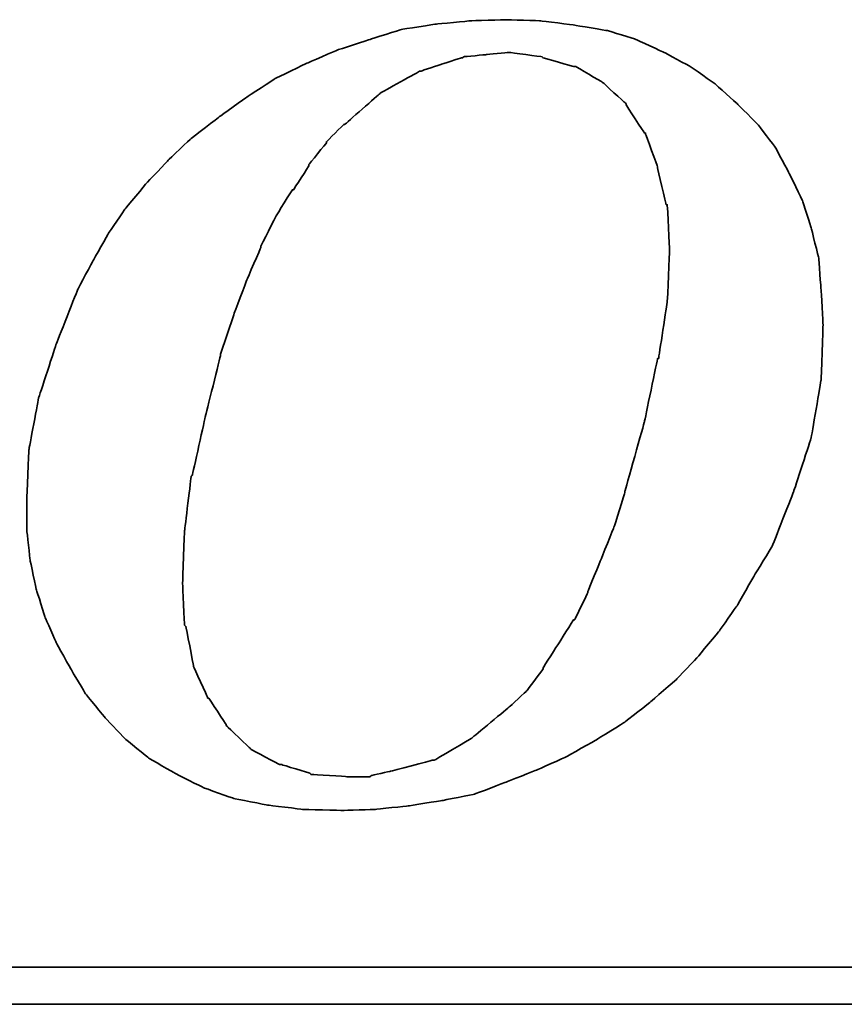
# Model space of a CAD drawing. Header units: millimetres. Extents: x 8 to 287, y -34 to 54.
# Tile 43 of 51: x 217.47 to 219.12, y -9.46 to -7.48. Entities that reach past the tile are written whole.
import ezdxf

# ---------------------------------------------------------------- set-up
doc = ezdxf.new("R2010")
doc.units = ezdxf.units.MM
doc.header["$LTSCALE"] = 0.15
doc.layers.add('DIM', color=4, linetype='CONTINUOUS')
doc.layers.add('layer 1', color=7, linetype='CONTINUOUS')

# ---------------------------------------------------------------- blocks, each defined once
blk = doc.blocks.new('TBI MOTION logo(完整正式版)')
at = {"layer": 'layer 1', "color": 22, "lineweight": 35}
for points, knots in [([(35.79625, -6.98375), (35.79625, -6.98375), (36.23125, -7.43875), (36.23125, -7.43875), (36.23125, -7.43875), (36.23125, -7.43875), (36.75625, -7.87125), (36.75625, -7.87125), (36.75625, -7.87125), (36.75625, -7.87125), (37.33125, -8.20375), (37.33125, -8.20375), (37.33125, -8.20375), (37.33125, -8.20375), (37.95625, -8.51875), (37.95625, -8.51875), (37.95625, -8.51875), (37.95625, -8.51875), (38.62625, -8.75875), (38.62625, -8.75875), (38.62625, -8.75875), (38.62625, -8.75875), (39.37125, -8.90375), (39.37125, -8.90375), (39.37125, -8.90375), (39.37125, -8.90375), (40.14125, -8.99875), (40.14125, -8.99875), (40.14125, -8.99875), (40.14125, -8.99875), (41.02625, -9.02375), (41.02625, -9.02375), (41.02625, -9.02375), (41.02625, -9.02375), (41.74625, -8.99875), (41.74625, -8.99875), (41.74625, -8.99875), (41.74625, -8.99875), (42.46625, -8.92375), (42.46625, -8.92375), (42.46625, -8.92375), (42.46625, -8.92375), (43.21125, -8.80625), (43.21125, -8.80625), (43.21125, -8.80625), (43.21125, -8.80625), (43.93125, -8.66375), (43.93125, -8.66375), (43.93125, -8.66375), (43.93125, -8.66375), (44.62625, -8.39875), (44.62625, -8.39875), (44.62625, -8.39875), (44.62625, -8.39875), (45.29625, -8.13375), (45.29625, -8.13375), (45.29625, -8.13375), (45.29625, -8.13375), (45.94625, -7.84375), (45.94625, -7.84375), (45.94625, -7.84375), (45.94625, -7.84375), (46.61625, -7.46375), (46.61625, -7.46375), (46.61625, -7.46375), (46.61625, -7.46375), (47.24125, -7.07875), (47.24125, -7.07875), (47.24125, -7.07875), (47.24125, -7.07875), (47.81625, -6.62375), (47.81625, -6.62375), (47.81625, -6.62375), (47.81625, -6.62375), (48.36875, -6.14375), (48.36875, -6.14375), (48.36875, -6.14375), (48.36875, -6.14375), (48.84625, -5.64125), (48.84625, -5.64125), (48.84625, -5.64125), (48.84625, -5.64125), (49.32625, -5.06375), (49.32625, -5.06375), (49.32625, -5.06375), (49.32625, -5.06375), (49.71125, -4.51374), (49.71125, -4.51374), (49.71125, -4.51374), (49.71125, -4.51374), (50.09625, -3.83874), (50.09625, -3.83874), (50.09625, -3.83874), (50.09625, -3.83874), (50.48125, -3.21374), (50.48125, -3.21374), (50.48125, -3.21374), (50.48125, -3.21374), (50.96125, -1.99125), (50.96125, -1.99125), (50.96125, -1.99125), (50.96125, -1.99125), (51.34375, -0.81875), (51.34375, -0.81875), (51.34375, -0.81875), (51.34375, -0.81875), (51.56125, 0.45624), (51.56125, 0.45624), (51.56125, 0.45624), (51.56125, 0.45624), (51.60625, 1.67624), (51.60625, 1.67624), (51.60625, 1.67624), (51.60625, 1.67624), (51.56125, 2.44625), (51.56125, 2.44625), (51.56125, 2.44625), (51.56125, 2.44625), (51.51125, 3.14125), (51.51125, 3.14125), (51.51125, 3.14125), (51.51125, 3.14125), (51.34375, 3.81125), (51.34375, 3.81125), (51.34375, 3.81125), (51.34375, 3.81125), (51.15125, 4.41125), (51.15125, 4.41125), (51.15125, 4.41125), (51.15125, 4.41125), (50.86125, 5.01125), (50.86125, 5.01125), (50.86125, 5.01125), (50.86125, 5.01125), (50.55125, 5.58875), (50.55125, 5.58875), (50.55125, 5.58875), (50.55125, 5.58875), (50.16625, 6.09125), (50.16625, 6.09125), (50.16625, 6.09125), (50.16625, 6.09125), (49.71125, 6.54875), (49.71125, 6.54875), (49.71125, 6.54875), (49.71125, 6.54875), (49.23125, 6.98125), (49.23125, 6.98125), (49.23125, 6.98125), (49.23125, 6.98125), (48.67875, 7.36625), (48.67875, 7.36625), (48.67875, 7.36625), (48.67875, 7.36625), (48.10375, 7.67625), (48.10375, 7.67625), (48.10375, 7.67625), (48.10375, 7.67625), (47.48125, 7.96375), (47.48125, 7.96375), (47.48125, 7.96375), (47.48125, 7.96375), (46.85625, 8.15625), (46.85625, 8.15625), (46.85625, 8.15625), (46.85625, 8.15625), (46.13625, 8.27624), (46.13625, 8.27624), (46.13625, 8.27624), (46.13625, 8.27624), (45.39125, 8.37125), (45.39125, 8.37125), (45.39125, 8.37125), (45.39125, 8.37125), (44.62625, 8.39624), (44.62625, 8.39624), (44.62625, 8.39624), (44.62625, 8.39624), (43.83625, 8.37125), (43.83625, 8.37125), (43.83625, 8.37125), (43.83625, 8.37125), (43.09125, 8.30125), (43.09125, 8.30125), (43.09125, 8.30125), (43.09125, 8.30125), (42.32125, 8.18125), (42.32125, 8.18125), (42.32125, 8.18125), (42.32125, 8.18125), (41.62875, 7.96375), (41.62875, 7.96375), (41.62875, 7.96375), (41.62875, 7.96375), (40.90625, 7.72625), (40.90625, 7.72625), (40.90625, 7.72625), (40.90625, 7.72625), (40.23624, 7.43625), (40.23624, 7.43625), (40.23624, 7.43625), (40.23624, 7.43625), (39.54124, 7.10125), (39.54124, 7.10125), (39.54124, 7.10125), (39.54124, 7.10125), (38.91625, 6.69125), (38.91625, 6.69125), (38.91625, 6.69125), (38.91625, 6.69125), (38.31625, 6.26125), (38.31625, 6.26125), (38.31625, 6.26125), (38.31625, 6.26125), (37.69125, 5.78125), (37.69125, 5.78125), (37.69125, 5.78125), (37.69125, 5.78125), (37.18625, 5.30125), (37.18625, 5.30125), (37.18625, 5.30125), (37.18625, 5.30125), (36.70625, 4.79624), (36.70625, 4.79624), (36.70625, 4.79624), (36.70625, 4.79624), (36.23125, 4.22125), (36.23125, 4.22125), (36.23125, 4.22125), (36.23125, 4.22125), (35.87124, 3.69375), (35.87124, 3.69375), (35.87124, 3.69375), (35.87124, 3.69375), (35.53125, 3.09125), (35.53125, 3.09125), (35.53125, 3.09125), (35.53125, 3.09125), (35.19875, 2.47125), (35.19875, 2.47125), (35.19875, 2.47125), (35.19875, 2.47125), (34.71625, 1.24625), (34.71625, 1.24625), (34.71625, 1.24625), (34.71625, 1.24625), (34.33125, 0.06874), (34.33125, 0.06874), (34.33125, 0.06874), (34.33125, 0.06874), (34.11625, -1.07875), (34.11625, -1.07875), (34.11625, -1.07875), (34.11625, -1.07875), (34.07125, -2.15875), (34.07125, -2.15875), (34.07125, -2.15875), (34.07125, -2.15875), (34.07125, -2.85375), (34.07125, -2.85375), (34.07125, -2.85375), (34.07125, -2.85375), (34.14125, -3.50375), (34.14125, -3.50375), (34.14125, -3.50375), (34.14125, -3.50375), (34.28625, -4.17375), (34.28625, -4.17375), (34.28625, -4.17375), (34.28625, -4.17375), (34.47625, -4.77624), (34.47625, -4.77624), (34.47625, -4.77624), (34.47625, -4.77624), (34.71625, -5.32625), (34.71625, -5.32625), (34.71625, -5.32625), (34.71625, -5.32625), (35.05375, -5.92875), (35.05375, -5.92875), (35.05375, -5.92875), (35.05375, -5.92875), (35.36375, -6.45375), (35.36375, -6.45375), (35.36375, -6.45375), (35.36375, -6.45375), (35.79625, -6.98375), (35.79625, -6.98375)], [0, 0, 0, 0, 0.01388889, 0.01388889, 0.01388889, 0.0138889, 0.02777778, 0.02777778, 0.02777778, 0.02777779, 0.04166667, 0.04166667, 0.04166667, 0.04166668, 0.05555556, 0.05555556, 0.05555556, 0.05555557, 0.06944444, 0.06944444, 0.06944444, 0.06944445, 0.08333333, 0.08333333, 0.08333333, 0.08333334, 0.09722222, 0.09722222, 0.09722222, 0.09722223, 0.11111111, 0.11111111, 0.11111111, 0.11111112, 0.125, 0.125, 0.125, 0.12500001, 0.13888889, 0.13888889, 0.13888889, 0.1388889, 0.15277778, 0.15277778, 0.15277778, 0.15277779, 0.16666667, 0.16666667, 0.16666667, 0.16666668, 0.18055556, 0.18055556, 0.18055556, 0.18055557, 0.19444444, 0.19444444, 0.19444444, 0.19444445, 0.20833333, 0.20833333, 0.20833333, 0.20833334, 0.22222222, 0.22222222, 0.22222222, 0.22222223, 0.23611111, 0.23611111, 0.23611111, 0.23611112, 0.25, 0.25, 0.25, 0.25000001, 0.26388889, 0.26388889, 0.26388889, 0.2638889, 0.27777778, 0.27777778, 0.27777778, 0.27777779, 0.29166667, 0.29166667, 0.29166667, 0.29166668, 0.30555556, 0.30555556, 0.30555556, 0.30555557, 0.31944444, 0.31944444, 0.31944444, 0.31944445, 0.33333333, 0.33333333, 0.33333333, 0.33333334, 0.34722222, 0.34722222, 0.34722222, 0.34722223, 0.36111111, 0.36111111, 0.36111111, 0.36111112, 0.375, 0.375, 0.375, 0.37500001, 0.38888889, 0.38888889, 0.38888889, 0.3888889, 0.40277778, 0.40277778, 0.40277778, 0.40277779, 0.41666667, 0.41666667, 0.41666667, 0.41666668, 0.43055556, 0.43055556, 0.43055556, 0.43055557, 0.44444444, 0.44444444, 0.44444444, 0.44444445, 0.45833333, 0.45833333, 0.45833333, 0.45833334, 0.47222222, 0.47222222, 0.47222222, 0.47222223, 0.48611111, 0.48611111, 0.48611111, 0.48611112, 0.5, 0.5, 0.5, 0.50000001, 0.51388889, 0.51388889, 0.51388889, 0.5138889, 0.52777778, 0.52777778, 0.52777778, 0.52777779, 0.54166667, 0.54166667, 0.54166667, 0.54166668, 0.55555556, 0.55555556, 0.55555556, 0.55555557, 0.56944444, 0.56944444, 0.56944444, 0.56944445, 0.58333333, 0.58333333, 0.58333333, 0.58333334, 0.59722222, 0.59722222, 0.59722222, 0.59722223, 0.61111111, 0.61111111, 0.61111111, 0.61111112, 0.625, 0.625, 0.625, 0.62500001, 0.63888889, 0.63888889, 0.63888889, 0.6388889, 0.65277778, 0.65277778, 0.65277778, 0.65277779, 0.66666667, 0.66666667, 0.66666667, 0.66666668, 0.68055556, 0.68055556, 0.68055556, 0.68055557, 0.69444444, 0.69444444, 0.69444444, 0.69444445, 0.70833333, 0.70833333, 0.70833333, 0.70833334, 0.72222222, 0.72222222, 0.72222222, 0.72222223, 0.73611111, 0.73611111, 0.73611111, 0.73611112, 0.75, 0.75, 0.75, 0.75000001, 0.76388889, 0.76388889, 0.76388889, 0.7638889, 0.77777778, 0.77777778, 0.77777778, 0.77777779, 0.79166667, 0.79166667, 0.79166667, 0.79166668, 0.80555556, 0.80555556, 0.80555556, 0.80555557, 0.81944444, 0.81944444, 0.81944444, 0.81944445, 0.83333333, 0.83333333, 0.83333333, 0.83333334, 0.84722222, 0.84722222, 0.84722222, 0.84722223, 0.86111111, 0.86111111, 0.86111111, 0.86111112, 0.875, 0.875, 0.875, 0.87500001, 0.88888889, 0.88888889, 0.88888889, 0.8888889, 0.90277778, 0.90277778, 0.90277778, 0.90277779, 0.91666667, 0.91666667, 0.91666667, 0.91666668, 0.93055556, 0.93055556, 0.93055556, 0.93055557, 0.94444444, 0.94444444, 0.94444444, 0.94444445, 0.95833333, 0.95833333, 0.95833333, 0.95833334, 0.97222222, 0.97222222, 0.97222222, 0.97222223, 0.98611111, 0.98611111, 0.98611111, 0.98611112, 1, 1, 1, 1]), ([(38.33875, 1.03124), (38.33875, 1.03124), (38.62625, 1.89625), (38.62625, 1.89625), (38.62625, 1.89625), (38.62625, 1.89625), (38.91625, 2.66375), (38.91625, 2.66375), (38.91625, 2.66375), (38.91625, 2.66375), (39.22625, 3.38125), (39.22625, 3.38125), (39.22625, 3.38125), (39.22625, 3.38125), (39.22625, 3.40624), (39.22625, 3.40624), (39.22625, 3.40624), (39.22625, 3.40624), (39.56124, 4.07624), (39.56124, 4.07624), (39.56124, 4.07624), (39.56124, 4.07624), (39.92125, 4.65125), (39.92125, 4.65125), (39.92125, 4.65125), (39.92125, 4.65125), (39.94625, 4.65125), (39.94625, 4.65125), (39.94625, 4.65125), (39.94625, 4.65125), (40.28125, 5.17875), (40.28125, 5.17875), (40.28125, 5.17875), (40.28125, 5.17875), (40.28125, 5.20375), (40.28125, 5.20375), (40.28125, 5.20375), (40.28125, 5.20375), (40.66875, 5.68625), (40.66875, 5.68625), (40.66875, 5.68625), (40.66875, 5.68625), (40.66875, 5.70625), (40.66875, 5.70625), (40.66875, 5.70625), (40.66875, 5.70625), (41.05124, 6.09125), (41.05124, 6.09125), (41.05124, 6.09125), (41.05124, 6.09125), (41.07625, 6.09125), (41.07625, 6.09125), (41.07625, 6.09125), (41.07625, 6.09125), (41.84125, 6.76625), (41.84125, 6.76625), (41.84125, 6.76625), (41.84125, 6.76625), (41.86625, 6.78625), (41.86625, 6.78625), (41.86625, 6.78625), (41.86625, 6.78625), (42.73125, 7.26624), (42.73125, 7.26624), (42.73125, 7.26624), (42.73125, 7.26624), (42.75625, 7.26624), (42.75625, 7.26624), (42.75625, 7.26624), (42.75625, 7.26624), (43.18625, 7.41125), (43.18625, 7.41125), (43.18625, 7.41125), (43.18625, 7.41125), (43.64125, 7.55625), (43.64125, 7.55625), (43.64125, 7.55625), (43.64125, 7.55625), (43.66625, 7.55625), (43.66625, 7.55625), (43.66625, 7.55625), (43.66625, 7.55625), (43.69125, 7.58124), (43.69125, 7.58124), (43.69125, 7.58124), (43.69125, 7.58124), (44.19125, 7.62625), (44.19125, 7.62625), (44.19125, 7.62625), (44.19125, 7.62625), (44.67125, 7.67625), (44.67125, 7.67625), (44.67125, 7.67625), (44.67125, 7.67625), (44.69625, 7.67625), (44.69625, 7.67625), (44.69625, 7.67625), (44.69625, 7.67625), (45.41875, 7.58124), (45.41875, 7.58124), (45.41875, 7.58124), (45.41875, 7.58124), (45.44125, 7.55625), (45.44125, 7.55625), (45.44125, 7.55625), (45.44125, 7.55625), (46.11125, 7.36625), (46.11125, 7.36625), (46.11125, 7.36625), (46.11125, 7.36625), (46.13625, 7.36625), (46.13625, 7.36625), (46.13625, 7.36625), (46.13625, 7.36625), (46.15875, 7.36625), (46.15875, 7.36625), (46.15875, 7.36625), (46.15875, 7.36625), (46.73625, 7.02624), (46.73625, 7.02624), (46.73625, 7.02624), (46.73625, 7.02624), (46.76125, 7.00624), (46.76125, 7.00624), (46.76125, 7.00624), (46.76125, 7.00624), (47.24125, 6.57124), (47.24125, 6.57124), (47.24125, 6.57124), (47.24125, 6.57124), (47.26625, 6.54875), (47.26625, 6.54875), (47.26625, 6.54875), (47.26625, 6.54875), (47.26625, 6.52375), (47.26625, 6.52375), (47.26625, 6.52375), (47.26625, 6.52375), (47.67375, 5.89875), (47.67375, 5.89875), (47.67375, 5.89875), (47.67375, 5.89875), (47.69625, 5.89875), (47.69625, 5.89875), (47.69625, 5.89875), (47.69625, 5.89875), (47.69625, 5.87625), (47.69625, 5.87625), (47.69625, 5.87625), (47.69625, 5.87625), (47.96125, 5.15625), (47.96125, 5.15625), (47.96125, 5.15625), (47.96125, 5.15625), (47.96125, 5.13125), (47.96125, 5.13125), (47.96125, 5.13125), (47.96125, 5.13125), (48.15125, 4.31875), (48.15125, 4.31875), (48.15125, 4.31875), (48.15125, 4.31875), (48.17625, 4.31875), (48.17625, 4.31875), (48.17625, 4.31875), (48.17625, 4.31875), (48.17625, 4.29125), (48.17625, 4.29125), (48.17625, 4.29125), (48.17625, 4.29125), (48.22625, 3.33125), (48.22625, 3.33125), (48.22625, 3.33125), (48.22625, 3.33125), (48.22625, 3.30875), (48.22625, 3.30875), (48.22625, 3.30875), (48.22625, 3.30875), (48.17625, 2.20624), (48.17625, 2.20624), (48.17625, 2.20624), (48.17625, 2.20624), (48.17625, 2.18124), (48.17625, 2.18124), (48.17625, 2.18124), (48.17625, 2.18124), (47.98375, 0.93624), (47.98375, 0.93624), (47.98375, 0.93624), (47.98375, 0.93624), (47.96125, 0.93624), (47.96125, 0.93624), (47.96125, 0.93624), (47.96125, 0.93624), (47.67375, -0.45874), (47.67375, -0.45874), (47.67375, -0.45874), (47.67375, -0.45874), (47.24125, -1.99125), (47.24125, -1.99125), (47.24125, -1.99125), (47.24125, -1.99125), (47.24125, -2.01874), (47.24125, -2.01874), (47.24125, -2.01874), (47.24125, -2.01874), (47.00125, -2.78375), (47.00125, -2.78375), (47.00125, -2.78375), (47.00125, -2.78375), (46.71125, -3.50375), (46.71125, -3.50375), (46.71125, -3.50375), (46.71125, -3.50375), (46.42625, -4.19875), (46.42625, -4.19875), (46.42625, -4.19875), (46.42625, -4.19875), (46.42625, -4.22375), (46.42625, -4.22375), (46.42625, -4.22375), (46.42625, -4.22375), (46.13625, -4.82374), (46.13625, -4.82374), (46.13625, -4.82374), (46.13625, -4.82374), (46.11125, -4.82374), (46.11125, -4.82374), (46.11125, -4.82374), (46.11125, -4.82374), (45.77625, -5.35125), (45.77625, -5.35125), (45.77625, -5.35125), (45.77625, -5.35125), (45.44125, -5.87875), (45.44125, -5.87875), (45.44125, -5.87875), (45.44125, -5.87875), (45.44125, -5.90375), (45.44125, -5.90375), (45.44125, -5.90375), (45.44125, -5.90375), (45.10625, -6.35875), (45.10625, -6.35875), (45.10625, -6.35875), (45.10625, -6.35875), (45.08125, -6.38375), (45.08125, -6.38375), (45.08125, -6.38375), (45.08125, -6.38375), (44.69625, -6.74375), (44.69625, -6.74375), (44.69625, -6.74375), (44.69625, -6.74375), (43.88375, -7.41625), (43.88375, -7.41625), (43.88375, -7.41625), (43.88375, -7.41625), (43.85625, -7.43875), (43.85625, -7.43875), (43.85625, -7.43875), (43.85625, -7.43875), (43.04125, -7.91875), (43.04125, -7.91875), (43.04125, -7.91875), (43.04125, -7.91875), (43.01625, -7.91875), (43.01625, -7.91875), (43.01625, -7.91875), (43.01625, -7.91875), (42.99625, -7.91875), (42.99625, -7.91875), (42.99625, -7.91875), (42.99625, -7.91875), (42.08125, -8.15875), (42.08125, -8.15875), (42.08125, -8.15875), (42.08125, -8.15875), (41.65125, -8.25625), (41.65125, -8.25625), (41.65125, -8.25625), (41.65125, -8.25625), (41.62875, -8.27875), (41.62875, -8.27875), (41.62875, -8.27875), (41.62875, -8.27875), (41.60125, -8.27875), (41.60125, -8.27875), (41.60125, -8.27875), (41.60125, -8.27875), (41.12125, -8.27875), (41.12125, -8.27875), (41.12125, -8.27875), (41.12125, -8.27875), (40.35624, -8.23125), (40.35624, -8.23125), (40.35624, -8.23125), (40.35624, -8.23125), (40.33125, -8.23125), (40.33125, -8.23125), (40.33125, -8.23125), (40.33125, -8.23125), (40.30625, -8.20375), (40.30625, -8.20375), (40.30625, -8.20375), (40.30625, -8.20375), (39.68375, -8.01375), (39.68375, -8.01375), (39.68375, -8.01375), (39.68375, -8.01375), (39.66124, -8.01375), (39.66124, -8.01375), (39.66124, -8.01375), (39.66124, -8.01375), (39.63625, -8.01375), (39.63625, -8.01375), (39.63625, -8.01375), (39.63625, -8.01375), (39.01125, -7.67875), (39.01125, -7.67875), (39.01125, -7.67875), (39.01125, -7.67875), (38.98875, -7.65375), (38.98875, -7.65375), (38.98875, -7.65375), (38.98875, -7.65375), (38.48625, -7.17375), (38.48625, -7.17375), (38.48625, -7.17375), (38.48625, -7.17375), (38.45875, -7.14875), (38.45875, -7.14875), (38.45875, -7.14875), (38.45875, -7.14875), (38.45875, -7.12875), (38.45875, -7.12875), (38.45875, -7.12875), (38.45875, -7.12875), (38.07625, -6.54875), (38.07625, -6.54875), (38.07625, -6.54875), (38.07625, -6.54875), (38.05125, -6.54875), (38.05125, -6.54875), (38.05125, -6.54875), (38.05125, -6.54875), (38.05125, -6.52875), (38.05125, -6.52875), (38.05125, -6.52875), (38.05125, -6.52875), (37.74125, -5.85375), (37.74125, -5.85375), (37.74125, -5.85375), (37.74125, -5.85375), (37.74125, -5.82875), (37.74125, -5.82875), (37.74125, -5.82875), (37.74125, -5.82875), (37.57375, -4.96875), (37.57375, -4.96875), (37.57375, -4.96875), (37.57375, -4.96875), (37.54625, -4.94375), (37.54625, -4.94375), (37.54625, -4.94375), (37.54625, -4.94375), (37.50125, -4.03375), (37.50125, -4.03375), (37.50125, -4.03375), (37.50125, -4.03375), (37.50125, -4.00875), (37.50125, -4.00875), (37.50125, -4.00875), (37.50125, -4.00875), (37.54625, -2.85375), (37.54625, -2.85375), (37.54625, -2.85375), (37.54625, -2.85375), (37.69125, -1.65875), (37.69125, -1.65875), (37.69125, -1.65875), (37.69125, -1.65875), (37.71624, -1.63375), (37.71624, -1.63375), (37.71624, -1.63375), (37.71624, -1.63375), (38.00375, -0.33875), (38.00375, -0.33875), (38.00375, -0.33875), (38.00375, -0.33875), (38.33875, 1.00624), (38.33875, 1.00624), (38.33875, 1.00624), (38.33875, 1.00624), (38.33875, 1.03124), (38.33875, 1.03124)], [0, 0, 0, 0, 0.01010101, 0.01010101, 0.01010101, 0.01010102, 0.02020202, 0.02020202, 0.02020202, 0.02020203, 0.03030303, 0.03030303, 0.03030303, 0.03030304, 0.04040404, 0.04040404, 0.04040404, 0.04040405, 0.05050505, 0.05050505, 0.05050505, 0.05050506, 0.06060606, 0.06060606, 0.06060606, 0.06060607, 0.07070707, 0.07070707, 0.07070707, 0.07070708, 0.08080808, 0.08080808, 0.08080808, 0.08080809, 0.09090909, 0.09090909, 0.09090909, 0.0909091, 0.1010101, 0.1010101, 0.1010101, 0.10101011, 0.11111111, 0.11111111, 0.11111111, 0.11111112, 0.12121212, 0.12121212, 0.12121212, 0.12121213, 0.13131313, 0.13131313, 0.13131313, 0.13131314, 0.14141414, 0.14141414, 0.14141414, 0.14141415, 0.15151515, 0.15151515, 0.15151515, 0.15151516, 0.16161616, 0.16161616, 0.16161616, 0.16161617, 0.17171717, 0.17171717, 0.17171717, 0.17171718, 0.18181818, 0.18181818, 0.18181818, 0.18181819, 0.19191919, 0.19191919, 0.19191919, 0.1919192, 0.2020202, 0.2020202, 0.2020202, 0.20202021, 0.21212121, 0.21212121, 0.21212121, 0.21212122, 0.22222222, 0.22222222, 0.22222222, 0.22222223, 0.23232323, 0.23232323, 0.23232323, 0.23232324, 0.24242424, 0.24242424, 0.24242424, 0.24242425, 0.25252525, 0.25252525, 0.25252525, 0.25252526, 0.26262626, 0.26262626, 0.26262626, 0.26262627, 0.27272727, 0.27272727, 0.27272727, 0.27272728, 0.28282828, 0.28282828, 0.28282828, 0.28282829, 0.29292929, 0.29292929, 0.29292929, 0.2929293, 0.3030303, 0.3030303, 0.3030303, 0.30303031, 0.31313131, 0.31313131, 0.31313131, 0.31313132, 0.32323232, 0.32323232, 0.32323232, 0.32323233, 0.33333333, 0.33333333, 0.33333333, 0.33333334, 0.34343434, 0.34343434, 0.34343434, 0.34343435, 0.35353535, 0.35353535, 0.35353535, 0.35353536, 0.36363636, 0.36363636, 0.36363636, 0.36363637, 0.37373737, 0.37373737, 0.37373737, 0.37373738, 0.38383838, 0.38383838, 0.38383838, 0.38383839, 0.39393939, 0.39393939, 0.39393939, 0.3939394, 0.4040404, 0.4040404, 0.4040404, 0.40404041, 0.41414141, 0.41414141, 0.41414141, 0.41414142, 0.42424242, 0.42424242, 0.42424242, 0.42424243, 0.43434343, 0.43434343, 0.43434343, 0.43434344, 0.44444444, 0.44444444, 0.44444444, 0.44444445, 0.45454545, 0.45454545, 0.45454545, 0.45454546, 0.46464646, 0.46464646, 0.46464646, 0.46464647, 0.47474747, 0.47474747, 0.47474747, 0.47474748, 0.48484848, 0.48484848, 0.48484848, 0.48484849, 0.49494949, 0.49494949, 0.49494949, 0.4949495, 0.50505051, 0.50505051, 0.50505051, 0.50505052, 0.51515152, 0.51515152, 0.51515152, 0.51515153, 0.52525253, 0.52525253, 0.52525253, 0.52525254, 0.53535354, 0.53535354, 0.53535354, 0.53535355, 0.54545455, 0.54545455, 0.54545455, 0.54545456, 0.55555556, 0.55555556, 0.55555556, 0.55555557, 0.56565657, 0.56565657, 0.56565657, 0.56565658, 0.57575758, 0.57575758, 0.57575758, 0.57575759, 0.58585859, 0.58585859, 0.58585859, 0.5858586, 0.5959596, 0.5959596, 0.5959596, 0.59595961, 0.60606061, 0.60606061, 0.60606061, 0.60606062, 0.61616162, 0.61616162, 0.61616162, 0.61616163, 0.62626263, 0.62626263, 0.62626263, 0.62626264, 0.63636364, 0.63636364, 0.63636364, 0.63636365, 0.64646465, 0.64646465, 0.64646465, 0.64646466, 0.65656566, 0.65656566, 0.65656566, 0.65656567, 0.66666667, 0.66666667, 0.66666667, 0.66666668, 0.67676768, 0.67676768, 0.67676768, 0.67676769, 0.68686869, 0.68686869, 0.68686869, 0.6868687, 0.6969697, 0.6969697, 0.6969697, 0.69696971, 0.70707071, 0.70707071, 0.70707071, 0.70707072, 0.71717172, 0.71717172, 0.71717172, 0.71717173, 0.72727273, 0.72727273, 0.72727273, 0.72727274, 0.73737374, 0.73737374, 0.73737374, 0.73737375, 0.74747475, 0.74747475, 0.74747475, 0.74747476, 0.75757576, 0.75757576, 0.75757576, 0.75757577, 0.76767677, 0.76767677, 0.76767677, 0.76767678, 0.77777778, 0.77777778, 0.77777778, 0.77777779, 0.78787879, 0.78787879, 0.78787879, 0.7878788, 0.7979798, 0.7979798, 0.7979798, 0.79797981, 0.80808081, 0.80808081, 0.80808081, 0.80808082, 0.81818182, 0.81818182, 0.81818182, 0.81818183, 0.82828283, 0.82828283, 0.82828283, 0.82828284, 0.83838384, 0.83838384, 0.83838384, 0.83838385, 0.84848485, 0.84848485, 0.84848485, 0.84848486, 0.85858586, 0.85858586, 0.85858586, 0.85858587, 0.86868687, 0.86868687, 0.86868687, 0.86868688, 0.87878788, 0.87878788, 0.87878788, 0.87878789, 0.88888889, 0.88888889, 0.88888889, 0.8888889, 0.8989899, 0.8989899, 0.8989899, 0.89898991, 0.90909091, 0.90909091, 0.90909091, 0.90909092, 0.91919192, 0.91919192, 0.91919192, 0.91919193, 0.92929293, 0.92929293, 0.92929293, 0.92929294, 0.93939394, 0.93939394, 0.93939394, 0.93939395, 0.94949495, 0.94949495, 0.94949495, 0.94949496, 0.95959596, 0.95959596, 0.95959596, 0.95959597, 0.96969697, 0.96969697, 0.96969697, 0.96969698, 0.97979798, 0.97979798, 0.97979798, 0.97979799, 0.98989899, 0.98989899, 0.98989899, 0.989899, 1, 1, 1, 1]), ([(75.90875, -9.47875), (75.90875, -9.47875), (75.90875, -12.28625), (75.90875, -12.28625), (75.90875, -12.28625), (75.90875, -12.28625), (75.90875, -12.47875), (75.90875, -12.47875), (75.90875, -12.47875), (75.90875, -12.47875), (75.71625, -12.47875), (75.71625, -12.47875), (75.71625, -12.47875), (75.71625, -12.47875), (-88.32875, -12.47875), (-88.32875, -12.47875), (-88.32875, -12.47875), (-88.32875, -12.47875), (-88.32875, -13.29375), (-88.32875, -13.29375), (-88.32875, -13.29375), (-88.32875, -13.29375), (82.89125, -13.29375), (82.89125, -13.29375), (82.89125, -13.29375), (82.89125, -13.29375), (75.90875, -9.47875), (75.90875, -9.47875)], [0, 0, 0, 0, 0.14285714, 0.14285714, 0.14285714, 0.14285715, 0.28571429, 0.28571429, 0.28571429, 0.2857143, 0.42857143, 0.42857143, 0.42857143, 0.42857144, 0.57142857, 0.57142857, 0.57142857, 0.57142858, 0.71428571, 0.71428571, 0.71428571, 0.71428572, 0.85714286, 0.85714286, 0.85714286, 0.85714287, 1, 1, 1, 1])]:
    blk.add_open_spline(points, degree=3, knots=knots, dxfattribs=at)

msp = doc.modelspace()

# ---------------------------------------------------------------- block references
at = {"layer": 'DIM', "color": 0, "xscale": 0.0912171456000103, "yscale": 0.0912171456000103, "zscale": 0.0912171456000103}
msp.add_blockref('TBI MOTION logo(完整正式版)', (214.3729, -8.2475), dxfattribs=at)

doc.saveas('drawing.dxf')
